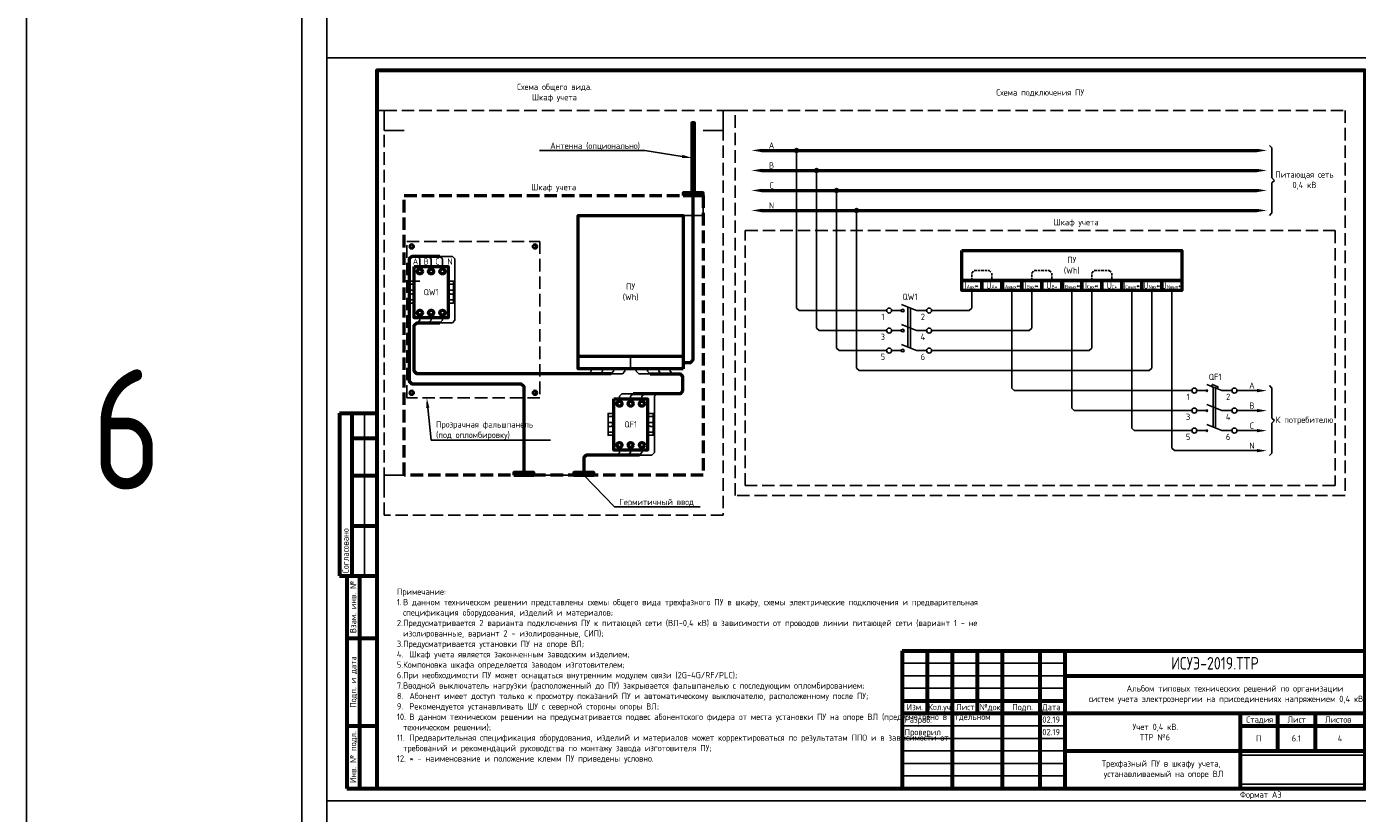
# Model space of a CAD drawing. Header units: millimetres. Extents: x -110 to 4101, y -10868 to 110.
# Tile 71 of 90: x -110 to 422, y -1897 to -1582. Entities that reach past the tile are written whole.
import ezdxf
from ezdxf import colors
from ezdxf.entities.mleader import LeaderData, LeaderLine
from ezdxf.enums import TextEntityAlignment as Align
from ezdxf.math import Vec2, Vec3

# ---------------------------------------------------------------- set-up
doc = ezdxf.new("R2010")
doc.units = ezdxf.units.MM
doc.linetypes.add('GOST2.303 4', pattern=[7, 5, -2, 0])
doc.layers.add('01.Вспомогательный_слой', color=1, linetype='Continuous', plot=False)
doc.layers.add('Формат', color=7, linetype='Continuous', lineweight=25)
doc.layers.add('Формат @ 1', color=7, linetype='Continuous', lineweight=25)
doc.styles.add('ЭП', font='GOST.TTF')
picture_1 = doc.add_image_def('image3.png', size_in_pixel=(587, 136))

# ---------------------------------------------------------------- blocks, each defined once
blk = doc.blocks.new('*U75')
at = {"layer": 'Формат', "color": 7, "linetype": 'Continuous', "lineweight": 60}
for p, q in [((-205, 150), (-190, 150)), ((-205, 150), (-205, 85)), ((-200, 150), (-200, 85)), ((-200, 140), (-190, 140)), ((-200, 125), (-190, 125)), ((-200, 105), (-190, 105)), ((-205, 85), (-197, 85)), ((-202, 85), (-190, 85)), ((-202, 85), (-202, 0)), ((-197, 85), (-197, 0)), ((-202, 60), (-190, 60)), ((20, 55), (205, 55)), ((20, 55), (20, 0)), ((30, 55), (30, 30)), ((40, 55), (40, 0)), ((50, 55), (50, 30)), ((60, 55), (60, 0)), ((75, 55), (75, 0)), ((85, 55), (85, 0)), ((85, 45), (205, 45)), ((20, 35), (85, 35)), ((20, 30), (205, 30)), ((155, 30), (155, 0)), ((170, 30), (170, 15)), ((185, 30), (185, 15)), ((-202, 25), (-190, 25)), ((155, 25), (205, 25)), ((85, 15), (205, 15)), ((-202, 0), (-190, 0))]:
    blk.add_line(p, q, dxfattribs=at)
at = {"layer": 'Формат', "color": 7, "linetype": 'Continuous', "lineweight": 25}
for p, q in [((-195, 150), (-195, 85)), ((20, 50), (85, 50)), ((20, 45), (85, 45)), ((20, 40), (85, 40)), ((20, 25), (85, 25)), ((20, 20), (85, 20)), ((20, 15), (85, 15)), ((20, 10), (85, 10)), ((20, 5), (85, 5))]:
    blk.add_line(p, q, dxfattribs=at)
blk.add_lwpolyline([(-210, -5), (210, -5), (210, 292), (-210, 292)], close=True, dxfattribs=at)
at = {"layer": 'Формат', "color": 7, "linetype": 'Continuous', "lineweight": 60}
blk.add_lwpolyline([(-190, 0), (205, 0), (205, 287), (-190, 287)], close=True, dxfattribs=at)
at = {"layer": 'Формат', "color": 7, "linetype": 'Continuous', "lineweight": 25, "style": 'ЭП'}
blk.add_text('Согласовано', height=2.5, rotation=90, dxfattribs=at).set_placement((-202.5, 86), align=Align.MIDDLE_LEFT)
for s, p in [('Взам. инв. №', (-199.5, 72.5)), ('Подп. и дата', (-199.5, 42.5)), ('Инв. № подл.', (-199.5, 12.5))]:
    blk.add_text(s, height=2.5, rotation=90, dxfattribs=at).set_placement(p, align=Align.MIDDLE_CENTER)
for s, p in [('Изм.', (21.81, 31.25)), ('Кол.уч.', (30.38, 31.25)), ('Лист', (41.54, 31.25)), ('№док.', (50.89, 31.24)), ('Подп.', (63.99, 31.25)), ('Дата', (75.95, 31.25)), ('Стадия', (157.47, 26.25)), ('Лист', (173.99, 26.25)), ('Листов', (188.99, 26.25))]:
    blk.add_text(s, height=2.5, dxfattribs=at).set_placement(p)
at = {"layer": 'Формат', "color": 7, "linetype": 'Continuous', "lineweight": 25, "style": 'ЭП', "flags": 8}
for tag, p in [('СОГЛ_ФИО_1', (-197.5, 106)), ('СОГЛ_ФИО_2', (-192.5, 106)), ('СОГЛ_ДОЛЖ_1', (-197.5, 86)), ('СОГЛ_ДОЛЖ_2', (-192.5, 86))]:
    blk.add_attdef(tag, text='', height=2.5, rotation=90, dxfattribs=at).set_placement(p, align=Align.MIDDLE_LEFT)
for tag, height, p in [('ОБОЗНАЧЕНИЕ', 5, (145, 50)), ('ОБЪЕКТ', 2.5, (145, 37.5)), ('НАИМЕНОВАНИЕ', 2.5, (120, 22.5)), ('Стадия', 2.5, (162.5, 20)), ('Лист', 2.5, (177.5, 20)), ('Листов', 2.5, (195, 20)), ('НАИМ_ИЗОБРАЖЕНИЙ', 2.5, (120, 7.5))]:
    blk.add_attdef(tag, text='', height=height, dxfattribs=at).set_placement(p, align=Align.MIDDLE_CENTER)
for tag, p in [('изм.№', (21, 37.5)), ('изм.уч.', (31, 37.5)), ('изм.лист', (41, 37.5)), ('изм.№_док.', (50.5, 37.5)), ('изм_дата', (76, 37.5)), ('Должн_1', (21, 27.5)), ('ФИО_1', (41, 27.5)), ('дата_1', (76, 27.5)), ('ДОЛЖН_2', (21, 22.5)), ('ФИО_2', (41, 22.5)), ('дата_2', (76, 22.5)), ('Должн_3', (21, 17.5)), ('ФИО_3', (41, 17.5)), ('дата_3', (76, 17.5)), ('ДОЛЖН_4', (21, 12.5)), ('ФИО_4', (41, 12.5)), ('дата_4', (76, 12.5)), ('ДОЛЖН_5', (21, 7.5)), ('ФИО_5', (41, 7.5)), ('дата_5', (76, 7.5)), ('ДОЛЖН_6', (21, 2.5)), ('ФИО_6', (41, 2.5)), ('дата_6', (76, 2.5)), ('ФОРМ.ЛИСТА', (155, -2.5))]:
    blk.add_attdef(tag, text='', height=2.5, dxfattribs=at).set_placement(p, align=Align.MIDDLE_LEFT)
blk.add_attdef('N_ИНВ', text='', height=2.5, rotation=90, dxfattribs=at).set_placement((-193.5, 12.5), align=Align.MIDDLE_CENTER)
at = {"ltscale": 0.2}
image = blk.add_image(picture_1, insert=(155, 1.71), size_in_units=(50, 11.58), dxfattribs=at)
image.dxf.flags = 7

msp = doc.modelspace()

# ---------------------------------------------------------------- hatches: boundary and pattern name
h = msp.add_hatch(color=256)
h.dxf.hatch_style = 1
edge = h.paths.add_edge_path()
edge.add_arc((197.75, -1632), 0.75, 0, 360)
h = msp.add_hatch(color=256)
h.dxf.hatch_style = 1
edge = h.paths.add_edge_path()
edge.add_arc((205.75, -1640), 0.75, 0, 360)
h = msp.add_hatch(color=256)
h.dxf.hatch_style = 1
edge = h.paths.add_edge_path()
edge.add_arc((213.75, -1648), 0.75, 0, 360)
h = msp.add_hatch(color=256)
h.dxf.hatch_style = 1
edge = h.paths.add_edge_path()
edge.add_arc((221.75, -1656), 0.75, 0, 360)

# ---------------------------------------------------------------- linework, layer by layer
for p, q in [((387.75, -1643), (388.75, -1644)), ((387.75, -1645), (388.75, -1644)), ((387.75, -1739), (388.75, -1740)), ((387.75, -1741), (388.75, -1740))]:
    msp.add_line(p, q)
at = {"ltscale": 0.2}
msp.add_lwpolyline([(-110, -10868), (2120, -10868), (2120, 110), (-110, 110)], close=True, dxfattribs=at)
at = {"lineweight": 50}
for points in [[(156.938, -1649), (156.938, -1621), (155.938, -1621), (155.938, -1649)], [(152.438, -1650), (160.438, -1650), (160.438, -1649), (152.438, -1649)], [(152.438, -1719.25), (110.438, -1719.25), (110.438, -1658), (152.438, -1658)], [(44.938, -1678.375), (58.438, -1678.375), (58.438, -1698.875), (44.938, -1698.875)], [(124.688, -1731.25), (138.187, -1731.25), (138.187, -1751.75), (124.688, -1751.75)], [(84.688, -1761.75), (92.688, -1761.75), (92.688, -1760.75), (84.688, -1760.75)], [(108.688, -1761.75), (116.688, -1761.75), (116.688, -1760.75), (108.688, -1760.75)]]:
    msp.add_lwpolyline(points, close=True, dxfattribs=at)
for points in [[(183.75, -1632), (381.75, -1632)], [(183.75, -1640), (381.75, -1640)], [(183.75, -1648), (381.75, -1648)], [(152.438, -1716.75), (155.438, -1716.75), (156.438, -1715.75), (156.438, -1650)], [(183.75, -1656), (381.75, -1656)], [(55.188, -1674.375), (47.688, -1674.375), (43.938, -1674.375), (42.938, -1675.375), (42.938, -1724.25), (43.938, -1725.25), (87.688, -1725.25), (88.688, -1726.25), (88.688, -1760.75)], [(123.641, -1721.25), (45.938, -1721.25), (44.938, -1720.25), (44.938, -1701.875), (45.938, -1700.875), (55.188, -1700.875)], [(110.438, -1714.25), (152.438, -1714.25)], [(139.187, -1721.25), (151.187, -1721.25), (152.187, -1722.25), (152.187, -1728.25), (151.187, -1729.25), (132.438, -1729.25)], [(134.938, -1753.75), (113.688, -1753.75), (112.688, -1754.75), (112.688, -1760.75)]]:
    msp.add_lwpolyline(points, dxfattribs=at)
for points in [[(197.75, -1632), (197.75, -1695), (198.75, -1696), (233.75, -1696)], [(386.75, -1630), (387.75, -1631), (387.75, -1643)], [(205.75, -1640), (205.75, -1703), (206.75, -1704), (233.75, -1704)], [(213.75, -1648), (213.75, -1711), (214.75, -1712), (233.75, -1712)], [(387.75, -1645), (387.75, -1657), (386.75, -1658)], [(221.75, -1656), (221.75, -1719), (222.75, -1720), (233.75, -1720)], [(43.655, -1670.375), (43.23, -1669.951), (43.513, -1669.668), (43.938, -1670.092)], [(43.938, -1670.092), (44.362, -1669.668), (44.645, -1669.951), (44.22, -1670.375)], [(93.188, -1670.092), (92.763, -1669.668), (92.48, -1669.951), (92.905, -1670.375)], [(93.47, -1670.375), (93.895, -1669.951), (93.612, -1669.668), (93.188, -1670.092)], [(43.938, -1670.658), (43.513, -1671.082), (43.23, -1670.799), (43.655, -1670.375)], [(44.22, -1670.375), (44.645, -1670.799), (44.362, -1671.082), (43.938, -1670.658)], [(92.905, -1670.375), (92.48, -1670.799), (92.763, -1671.082), (93.188, -1670.658)], [(93.188, -1670.658), (93.612, -1671.082), (93.895, -1670.799), (93.47, -1670.375)], [(44.938, -1684.25), (42.688, -1684.25), (42.688, -1693), (44.938, -1693)], [(44.938, -1685.5), (42.688, -1685.5), (42.688, -1691.75), (44.938, -1691.75)], [(58.438, -1684.25), (60.688, -1684.25), (60.688, -1693), (58.438, -1693)], [(58.438, -1685.5), (60.688, -1685.5), (60.688, -1691.75), (58.438, -1691.75)], [(43.75, -1687.812), (42.688, -1687.812)], [(43.75, -1689.438), (42.688, -1689.438)], [(59.625, -1687.812), (60.688, -1687.812)], [(59.625, -1689.438), (60.688, -1689.438)], [(233.75, -1720), (338.75, -1720), (339.75, -1719), (339.75, -1688)], [(251.75, -1696), (266.75, -1696), (267.75, -1695), (267.75, -1688)], [(251.75, -1704), (290.75, -1704), (291.75, -1703), (291.75, -1688)], [(251.75, -1712), (314.75, -1712), (315.75, -1711), (315.75, -1688)], [(283.75, -1688), (283.75, -1727), (284.75, -1728), (355.75, -1728)], [(355.75, -1736), (308.75, -1736), (307.75, -1735), (307.75, -1688)], [(355.75, -1744), (332.75, -1744), (331.75, -1743), (331.75, -1688)], [(355.75, -1752), (348.75, -1752), (347.75, -1751), (347.75, -1688)], [(110.438, -1714.25), (110.438, -1719.25)], [(43.938, -1728.592), (43.513, -1728.168), (43.23, -1728.451), (43.655, -1728.875)], [(44.22, -1728.875), (44.645, -1728.451), (44.362, -1728.168), (43.938, -1728.592)], [(92.905, -1728.875), (92.48, -1728.451), (92.763, -1728.168), (93.188, -1728.592)], [(93.188, -1728.592), (93.612, -1728.168), (93.895, -1728.451), (93.47, -1728.875)], [(361.396, -1727.646), (362.104, -1728.354)], [(361.396, -1728.354), (362.104, -1727.646)], [(373.75, -1728), (381.75, -1728)], [(386.75, -1726), (387.75, -1727), (387.75, -1739)], [(43.655, -1728.875), (43.23, -1729.299), (43.513, -1729.582), (43.938, -1729.158)], [(43.938, -1729.158), (44.362, -1729.582), (44.645, -1729.299), (44.22, -1728.875)], [(93.188, -1729.158), (92.763, -1729.582), (92.48, -1729.299), (92.905, -1728.875)], [(93.47, -1728.875), (93.895, -1729.299), (93.612, -1729.582), (93.188, -1729.158)], [(124.688, -1737.125), (122.438, -1737.125), (122.438, -1745.875), (124.688, -1745.875)], [(124.688, -1738.375), (122.438, -1738.375), (122.438, -1744.625), (124.688, -1744.625)], [(138.187, -1737.125), (140.438, -1737.125), (140.438, -1745.875), (138.187, -1745.875)], [(138.187, -1738.375), (140.438, -1738.375), (140.438, -1744.625), (138.187, -1744.625)], [(361.396, -1735.646), (362.104, -1736.354)], [(361.396, -1736.354), (362.104, -1735.646)], [(381.75, -1736), (373.75, -1736)], [(123.5, -1740.688), (122.438, -1740.688)], [(123.5, -1742.313), (122.438, -1742.313)], [(139.375, -1740.688), (140.438, -1740.688)], [(139.375, -1742.313), (140.438, -1742.313)], [(361.396, -1743.646), (362.104, -1744.354)], [(361.396, -1744.354), (362.104, -1743.646)], [(381.75, -1744), (373.75, -1744)], [(387.75, -1741), (387.75, -1753), (386.75, -1754)], [(381.75, -1752), (355.75, -1752)]]:
    msp.add_lwpolyline(points)
at = {"linetype": 'GOST2.303 4', "lineweight": 50}
msp.add_lwpolyline([(40.938, -1650), (160.438, -1650), (160.438, -1761.75), (40.938, -1761.75)], close=True, dxfattribs=at)
at = {"linetype": 'GOST2.303 4'}
for points in [[(177.25, -1664), (413, -1664), (413, -1765.955), (177.25, -1765.955)], [(41.938, -1668.375), (95.188, -1668.375), (95.188, -1730.875), (41.938, -1730.875)]]:
    msp.add_lwpolyline(points, close=True, dxfattribs=at)
at = {"ltscale": 0.2}
for points in [[(47.188, -1678.375), (47.188, -1675.375), (46.188, -1674.375), (46.188, -1674.375)], [(51.688, -1678.375), (51.688, -1675.375), (50.688, -1674.375), (50.688, -1674.375)], [(61.188, -1698.875), (61.188, -1675.375), (60.188, -1674.375), (55.188, -1674.375)], [(56.188, -1678.375), (56.188, -1675.375), (55.188, -1674.375), (55.188, -1674.375)], [(239.75, -1695.5), (239.75, -1696.5)], [(47.188, -1698.875), (47.188, -1699.875), (46.188, -1700.875), (46.188, -1700.875)], [(51.688, -1698.875), (51.688, -1699.875), (50.688, -1700.875), (50.688, -1700.875)], [(61.188, -1698.875), (61.188, -1699.875), (60.188, -1700.875), (55.188, -1700.875)], [(56.188, -1698.875), (56.188, -1699.875), (55.188, -1700.875), (55.188, -1700.875)], [(239.75, -1703.5), (239.75, -1704.5)], [(239.75, -1711.5), (239.75, -1712.5)], [(115.641, -1719.25), (115.641, -1720.25), (114.641, -1721.25), (114.641, -1721.25)], [(120.141, -1719.25), (120.141, -1720.25), (119.141, -1721.25), (119.141, -1721.25)], [(129.141, -1719.25), (129.141, -1720.25), (128.141, -1721.25), (123.641, -1721.25)], [(124.641, -1719.25), (124.641, -1720.25), (123.641, -1721.25), (123.641, -1721.25)], [(133.687, -1719.25), (133.687, -1720.25), (134.687, -1721.25), (139.187, -1721.25)], [(138.187, -1719.25), (138.187, -1720.25), (139.187, -1721.25), (139.187, -1721.25)], [(142.687, -1719.25), (142.687, -1720.25), (143.687, -1721.25), (143.687, -1721.25)], [(147.187, -1719.25), (147.187, -1720.25), (148.187, -1721.25), (148.187, -1721.25)], [(126.938, -1731.25), (126.938, -1730.25), (127.938, -1729.25), (127.938, -1729.25)], [(127.938, -1729.25), (132.438, -1729.25)], [(131.438, -1731.25), (131.438, -1730.25), (132.438, -1729.25), (132.438, -1729.25)], [(135.938, -1731.25), (135.938, -1730.25), (136.938, -1729.25), (136.938, -1729.25)], [(140.938, -1751.75), (140.938, -1730.25), (141.938, -1729.25), (141.938, -1729.25)], [(126.938, -1751.75), (126.938, -1752.75), (125.938, -1753.75), (125.938, -1753.75)], [(131.438, -1751.75), (131.438, -1752.75), (130.438, -1753.75), (130.438, -1753.75)], [(140.938, -1751.75), (140.938, -1752.75), (139.938, -1753.75), (134.938, -1753.75)], [(135.938, -1751.75), (135.938, -1752.75), (134.938, -1753.75), (134.938, -1753.75)]]:
    msp.add_lwpolyline(points, dxfattribs=at)
at = {"lineweight": 50, "ltscale": 2}
for points in [[(263.75, -1672), (351.75, -1672), (351.75, -1684), (263.75, -1684)], [(263.75, -1672), (351.75, -1672), (351.75, -1688), (263.75, -1688)], [(263.75, -1684), (271.75, -1684), (271.75, -1688), (263.75, -1688)], [(271.75, -1684), (279.75, -1684), (279.75, -1688), (271.75, -1688)], [(279.75, -1684), (287.75, -1684), (287.75, -1688), (279.75, -1688)], [(287.75, -1684), (295.75, -1684), (295.75, -1688), (287.75, -1688)], [(295.75, -1684), (303.75, -1684), (303.75, -1688), (295.75, -1688)], [(303.75, -1684), (311.75, -1684), (311.75, -1688), (303.75, -1688)], [(311.75, -1684), (319.75, -1684), (319.75, -1688), (311.75, -1688)], [(319.75, -1684), (327.75, -1684), (327.75, -1688), (319.75, -1688)], [(327.75, -1684), (335.75, -1684), (335.75, -1688), (327.75, -1688)], [(335.75, -1684), (343.75, -1684), (343.75, -1688), (335.75, -1688)], [(343.75, -1684), (351.75, -1684), (351.75, -1688), (343.75, -1688)]]:
    msp.add_lwpolyline(points, close=True, dxfattribs=at)
at = {"linetype": 'GOST2.303 4', "ltscale": 0.2}
for points in [[(267.75, -1684), (267.75, -1681), (268.75, -1680), (274.75, -1680), (275.75, -1681), (275.75, -1684)], [(291.75, -1684), (291.75, -1681), (292.75, -1680), (298.75, -1680), (299.75, -1681), (299.75, -1684)], [(315.75, -1684), (315.75, -1681), (316.75, -1680), (322.75, -1680), (323.75, -1681), (323.75, -1684)]]:
    msp.add_lwpolyline(points, dxfattribs=at)
at = {"ltscale": 2}
for points in [[(235.75, -1696), (239.75, -1696)], [(239.75, -1693.515), (245.75, -1696)], [(242.25, -1694.55), (242.25, -1710.55)], [(243.25, -1694.964), (243.25, -1710.964)], [(249.75, -1696), (245.75, -1696)], [(239.75, -1701.515), (245.75, -1704)], [(235.75, -1704), (239.75, -1704)], [(249.75, -1704), (245.75, -1704)], [(235.75, -1712), (239.75, -1712)], [(239.75, -1709.515), (245.75, -1712)], [(249.75, -1712), (245.75, -1712)], [(357.75, -1728), (361.75, -1728)], [(361.75, -1725.515), (367.75, -1728)], [(364.25, -1726.55), (364.25, -1742.55)], [(365.25, -1726.964), (365.25, -1742.964)], [(371.75, -1728), (367.75, -1728)], [(361.75, -1733.515), (367.75, -1736)], [(357.75, -1736), (361.75, -1736)], [(371.75, -1736), (367.75, -1736)], [(357.75, -1744), (361.75, -1744)], [(361.75, -1741.515), (367.75, -1744)], [(371.75, -1744), (367.75, -1744)]]:
    msp.add_lwpolyline(points, dxfattribs=at)
msp.add_lwpolyline([(363.641, -1726.298), (365.859, -1727.217), (366.165, -1726.477), (363.947, -1725.559)], close=True, dxfattribs=at)
for centre, radius in [((197.75, -1632), 0.75), ((205.75, -1640), 0.75), ((213.75, -1648), 0.75), ((221.75, -1656), 0.75), ((234.75, -1696), 1), ((250.75, -1696), 1), ((234.75, -1704), 1), ((250.75, -1704), 1), ((234.75, -1712), 1), ((250.75, -1712), 1), ((356.75, -1728), 1), ((372.75, -1728), 1), ((356.75, -1736), 1), ((372.75, -1736), 1), ((356.75, -1744), 1), ((372.75, -1744), 1)]:
    msp.add_circle(centre, radius, dxfattribs=at)
for centre in [(43.938, -1670.375), (93.188, -1670.375), (43.938, -1728.875), (93.188, -1728.875)]:
    msp.add_circle(centre, 1)
at = {"lineweight": 50}
for centre in [(47.188, -1680.375), (51.688, -1680.375), (56.188, -1680.375), (47.188, -1696.875), (51.688, -1696.875), (56.188, -1696.875), (126.938, -1733.25), (131.438, -1733.25), (135.938, -1733.25), (126.938, -1749.75), (131.438, -1749.75), (135.938, -1749.75)]:
    msp.add_circle(centre, 1, dxfattribs=at)
at = {"ltscale": 0.2}
for centre in [(240.25, -1696), (240.25, -1704), (240.25, -1712)]:
    msp.add_circle(centre, 0.5, dxfattribs=at)
for centre, start, end in [((43.75, -1688.625), 270, 90), ((59.625, -1688.625), 90, 270), ((123.5, -1741.5), 270, 90), ((139.375, -1741.5), 90, 270)]:
    msp.add_arc(centre, 0.812, start, end)
for points in [[(183.75, -1631.333), (183.75, -1632.667), (179.75, -1632)], [(381.75, -1631.333), (381.75, -1632.667), (385.75, -1632)], [(183.75, -1639.333), (183.75, -1640.667), (179.75, -1640)], [(381.75, -1639.333), (381.75, -1640.667), (385.75, -1640)], [(183.75, -1647.333), (183.75, -1648.667), (179.75, -1648)], [(381.75, -1647.333), (381.75, -1648.667), (385.75, -1648)], [(183.75, -1655.333), (183.75, -1656.667), (179.75, -1656)], [(381.75, -1655.333), (381.75, -1656.667), (385.75, -1656)], [(381.75, -1727.333), (381.75, -1728.667), (385.75, -1728)], [(381.75, -1735.333), (381.75, -1736.667), (385.75, -1736)], [(381.75, -1743.333), (381.75, -1744.667), (385.75, -1744)], [(381.75, -1751.333), (381.75, -1752.667), (385.75, -1752)]]:
    msp.add_solid(points)
at = {"layer": '01.Вспомогательный_слой', "ltscale": 0.2}
msp.add_lwpolyline([(0, 0), (2040, 0), (2040, -10788), (0, -10788)], close=True, dxfattribs=at)
at = {"layer": '01.Вспомогательный_слой'}
for points in [[(10, -1575), (10, -1595)], [(30, -1600), (30, -1616), (38, -1616)], [(32.937, -1616), (32.937, -1624), (40.938, -1624)], [(168.438, -1616), (168.438, -1624), (160.438, -1624)], [(168.438, -1616), (173.25, -1616)], [(160.438, -1650), (160.438, -1658), (152.438, -1658)], [(131.438, -1719.25), (131.438, -1714.25)], [(32.937, -1769.75), (32.937, -1761.75), (40.938, -1761.75)], [(10, -1892), (10, -1912)]]:
    msp.add_lwpolyline(points, dxfattribs=at)
at = {"layer": '01.Вспомогательный_слой', "linetype": 'GOST2.303 4'}
for points in [[(32.937, -1616), (168.438, -1616), (168.438, -1777.75), (32.937, -1777.75)], [(173.25, -1616), (417, -1616), (417, -1769.955), (173.25, -1769.955)]]:
    msp.add_lwpolyline(points, close=True, dxfattribs=at)
at = {"layer": '01.Вспомогательный_слой', "ltscale": 0.2}
for points in [[(47.188, -1684.25), (40.938, -1684.25)], [(129.188, -1719.25), (133.687, -1719.25)]]:
    msp.add_lwpolyline(points, dxfattribs=at)

# ---------------------------------------------------------------- block references
at = {"layer": 'Формат @ 1', "color": 0, "ltscale": 0.7}
ref = msp.add_blockref('*U75', (220, -1887), dxfattribs=at)
ref.add_attrib('ОБОЗНАЧЕНИЕ', 'ИСУЭ-2019.ТТР', dxfattribs={"layer": 'Формат', "color": 7, "linetype": 'Continuous', "lineweight": 25, "height": 5, "style": 'ЭП', "flags": 8}).set_placement((365, -1837), align=Align.MIDDLE_CENTER)
ref.add_attrib('Стадия', 'П', dxfattribs={"layer": 'Формат', "color": 7, "linetype": 'Continuous', "lineweight": 25, "height": 2.5, "style": 'ЭП', "flags": 8}).set_placement((382.5, -1867), align=Align.MIDDLE_CENTER)
ref.add_attrib('Лист', '6.1', dxfattribs={"layer": 'Формат', "color": 7, "linetype": 'Continuous', "lineweight": 25, "height": 2.5, "style": 'ЭП', "flags": 8}).set_placement((397.5, -1867), align=Align.MIDDLE_CENTER)
ref.add_attrib('Листов', '4', dxfattribs={"layer": 'Формат', "color": 7, "linetype": 'Continuous', "lineweight": 25, "height": 2.5, "style": 'ЭП', "flags": 8}).set_placement((415, -1867), align=Align.MIDDLE_CENTER)
ref.add_attrib('ОБЪЕКТ_001', 'Альбом типовых технических решений по организации', (329.689, -1848.31), dxfattribs={"layer": 'Формат', "color": 7, "linetype": 'Continuous', "lineweight": 25, "height": 2.5, "style": 'ЭП', "flags": 8})
ref.add_attrib('НАИМЕНОВАНИЕ_001', 'Учет 0,4 кВ.', (332.054, -1863.667), dxfattribs={"layer": 'Формат', "color": 7, "linetype": 'Continuous', "lineweight": 25, "height": 2.5, "style": 'ЭП', "flags": 8})
ref.add_attrib('НАИМ_ИЗОБРАЖЕНИЙ_001', 'Трехфазный ПУ в шкафу учета,', (319.773, -1878.31), dxfattribs={"layer": 'Формат', "color": 7, "linetype": 'Continuous', "lineweight": 25, "height": 2.5, "style": 'ЭП', "flags": 8})
ref.add_attrib('Должн_1', 'Разраб.', dxfattribs={"layer": 'Формат', "color": 7, "linetype": 'Continuous', "lineweight": 25, "height": 2.5, "style": 'ЭП', "flags": 8}).set_placement((241, -1859.5), align=Align.MIDDLE_LEFT)
ref.add_attrib('ДОЛЖН_2', 'Проверил', dxfattribs={"layer": 'Формат', "color": 7, "linetype": 'Continuous', "lineweight": 25, "height": 2.5, "style": 'ЭП', "flags": 8}).set_placement((241, -1864.5), align=Align.MIDDLE_LEFT)
ref.add_attrib('дата_1', '02.19', dxfattribs={"layer": 'Формат', "color": 7, "linetype": 'Continuous', "lineweight": 25, "height": 2.5, "style": 'ЭП', "flags": 8}).set_placement((296, -1859.5), align=Align.MIDDLE_LEFT)
ref.add_attrib('дата_2', '02.19', dxfattribs={"layer": 'Формат', "color": 7, "linetype": 'Continuous', "lineweight": 25, "height": 2.5, "style": 'ЭП', "flags": 8}).set_placement((296, -1864.5), align=Align.MIDDLE_LEFT)
ref.add_attrib('ФОРМ.ЛИСТА', 'Формат А3', dxfattribs={"layer": 'Формат', "color": 7, "linetype": 'Continuous', "lineweight": 25, "height": 2.5, "style": 'ЭП', "flags": 8}).set_placement((375, -1889.5), align=Align.MIDDLE_LEFT)
ref.add_attrib('ОБЪЕКТ_002', 'систем учета электроэнергии на присоединениях напряжением 0,4 кВ и выше', (314.554, -1852.477), dxfattribs={"layer": 'Формат', "color": 7, "linetype": 'Continuous', "lineweight": 25, "height": 2.5, "style": 'ЭП'})
ref.add_attrib('НАИМЕНОВАНИЕ_002', 'ТТР №6', (335, -1867.833), dxfattribs={"layer": 'Формат', "color": 7, "linetype": 'Continuous', "lineweight": 25, "height": 2.5, "style": 'ЭП'})
ref.add_attrib('НАИМ_ИЗОБРАЖЕНИЙ_002', 'устанавливаемый на опоре ВЛ', (320.536, -1882.477), dxfattribs={"layer": 'Формат', "color": 7, "linetype": 'Continuous', "lineweight": 25, "height": 2.5, "style": 'ЭП'})

# ---------------------------------------------------------------- texts
at = {"char_height": 2.5, "style": 'ЭП'}
for s, insert, width, attachment_point in [('Схема общего вида. \\PШкаф учета', (100.987, -1609), 115.40156, 5), ('Схема подключения ПУ', (295.125, -1609), 64.53147, 5), ('A', (187.75, -1630), 4, 5), ('B', (187.75, -1638), 4, 5), ('Питающая сеть ^J0,4 кВ', (400.75, -1644), 24, 5), ('Шкаф учета', (100.688, -1647), 64.53147, 5), ('C', (187.75, -1646), 4, 5), ('N', (187.75, -1654), 4, 5), ('Шкаф учета', (309.5, -1661), 64.53147, 5), ('A', (45.438, -1676.375), 4, 5), ('B', (49.688, -1676.375), 4, 5), ('C', (54.188, -1676.375), 4, 5), ('N', (59.188, -1676.375), 4, 5), ('ПУ \\P(Wh)', (307.75, -1678), 88, 5), ('ПУ \\P(Wh)', (131.438, -1688.625), 42, 5), ('I{\\H0.6x;Aвх}*', (267.75, -1686), 8, 5), ('U{\\H0.6x;A*}', (275.75, -1686), 8, 5), ('I{\\H0.6x;Aвых\\H1.6667x;*}', (283.75, -1686), 8, 5), ('I{\\H0.6x;Bвх}*', (291.75, -1686), 8, 5), ('U{\\H0.6x;B*}', (299.75, -1686), 8, 5), ('I{\\H0.6x;Bвых\\H1.6667x;*}', (307.75, -1686), 8, 5), ('I{\\H0.6x;Cвх}*', (315.75, -1686), 8, 5), ('U{\\H0.6x;C*}', (323.75, -1686), 8, 5), ('I{\\H0.6x;Cвых\\H1.6667x;*}', (331.75, -1686), 8, 5), ('U{\\H0.6x;Nвх}*', (339.75, -1686), 8, 5), ('U{\\H0.6x;Nвых}*', (347.75, -1686), 8, 5), ('QW1', (51.688, -1688.625), 13.5, 5), ('QW1', (243.056, -1690.518), 10, 5), ('1', (232.25, -1698.5), 5, 5), ('2', (248.25, -1698.5), 5, 5), ('3', (232.25, -1706.5), 5, 5), ('4', (248.25, -1706.5), 5, 5), ('5', (232.25, -1714.5), 5, 5), ('6', (248.25, -1714.5), 5, 5), ('QF1', (365.056, -1722.518), 10, 5), ('A', (379.75, -1726), 4, 5), ('1', (354.25, -1730.5), 5, 5), ('2', (370.25, -1730.5), 5, 5), ('B', (379.75, -1734), 4, 5), ('3', (354.25, -1738.5), 5, 5), ('4', (370.25, -1738.5), 5, 5), ('К потребителю', (400.75, -1740), 24, 5), ('QF1', (131.438, -1741.5), 13.5, 5), ('C', (379.75, -1742), 4, 5), ('5', (354.25, -1746.5), 5, 5), ('6', (370.25, -1746.5), 5, 5), ('N', (379.75, -1750), 4, 5), ('Примечание:\\P\\pi-2.5,l2.5,t2.5,5,147.5;1.^IВ данном техническом решении представлены схемы общего вида трехфазного ПУ в шкафу, схемы электрические подключения и предварительная \\P\\pi0,t5,147.5;спецификация оборудования, изделий и материалов;\\P\\pi-2.5,t2.5,5,147.5;2.^IПредусматривается 2 варианта подключения ПУ к питающей сети (ВЛ-0,4 кВ) в зависимости от проводов линии питающей сети (вариант 1 - не \\P\\pi0,t5,147.5;изолированные, вариант 2 - изолированные, СИП);\\P\\pi-2.5,t2.5,5,147.5;3.^IПредусматривается установки ПУ на опоре ВЛ;\\P4.^IШкаф учета является законченным заводским изделием;\\P5.^IКомпоновка шкафа определяется заводом изготовителем;\\P6.^IПри необходимости ПУ может оснащаться внутренним модулем связи ({\\C0;2G-4G/RF/PLC});\\P7.^IВводной выключатель нагрузки (расположенный до ПУ) закрывается фальшпанелью с последующим опломбированием;\\P8.^IАбонент имеет доступ только к просмотру показаний ПУ и автоматическому выключателю, расположенному после ПУ;\\P9.^IРекомендуется устанавливать ШУ с северной стороны опоры ВЛ;\\P\\pt5,147.5;10.^IВ данном техническом решении на предусматривается подвес абонентского фидера от места установки ПУ на опоре ВЛ (предусмотрено в отдельном техническом решении);\\P\\pt2.5,5,147.5;11.^IПредварительная спецификация оборудования, изделий и материалов может корректироваться по результатам ППО и в зависимости от \\P\\pi0,t5,147.5;требований и рекомендаций руководства по монтажу завода изготовителя ПУ;\\P\\pi-2.5,t5;12.^I* - наименование и положение клемм ПУ приведены условно.', (38, -1877), 198, 7)]:
    msp.add_mtext(s, dxfattribs=dict(at, insert=insert, width=width, attachment_point=attachment_point))
at = {"color": 3, "insert": (-70, -1743.5), "char_height": 48, "width": 8, "attachment_point": 5, "style": 'ЭП'}
msp.add_mtext('6', dxfattribs=at)

# ---------------------------------------------------------------- leaders
ml = msp.add_multileader_mtext('Standard')
ml.set_content('{\\C256;Антенна (опционально)}', color=250, style='ЭП')
ml.set_leader_properties()
ml.build(insert=Vec2(0, 0))
ml.multileader.update_dxf_attribs({"text_left_attachment_type": 5, "text_right_attachment_type": 5, "dogleg_length": 0})
ctx = ml.context
ctx.base_point, ctx.char_height, ctx.plane_origin = Vec3(104.23, -1632.063), 2.5, Vec3(72.678, -1630.336)
ctx.left_attachment, ctx.right_attachment, ctx.text_align_type = 5, 5, 2
notes = []
notes.append((ctx, [(1, (1, 1, 0), (137.158, -1632.063), (-1, 0), 0, [(1, [(155.938, -1635)], 0, [])])]))
ctx.mtext.insert, ctx.mtext.alignment, ctx.mtext.flow_direction = Vec3(135.158, -1628.885), 3, 5
ml = msp.add_multileader_mtext('Standard')
ml.set_content('{\\C256;Прозрачная фальшпанель \\P(под опломбировку)}', color=250, style='ЭП')
ml.set_leader_properties()
ml.build(insert=Vec2(0, 0))
ml.multileader.update_dxf_attribs({"text_left_attachment_type": 5, "text_right_attachment_type": 5, "dogleg_length": 0})
ctx = ml.context
ctx.base_point, ctx.char_height, ctx.plane_origin = Vec3(51.648, -1747.834), 2.5, Vec3(67.096, -1721.855)
ctx.left_attachment, ctx.right_attachment = 5, 5
notes.append((ctx, [(0, (1, 1, 0), (51.648, -1747.834), (1, 0), 0, [(0, [(49.938, -1730.875)], 0, [])])]))
ctx.mtext.insert, ctx.mtext.flow_direction = Vec3(53.648, -1740.277), 5
ml = msp.add_multileader_mtext('Standard')
ml.set_content('{\\C256;Гермитичный ввод}', color=250, style='ЭП')
ml.set_leader_properties()
ml.build(insert=Vec2(0, 0))
ml.multileader.update_dxf_attribs({"text_left_attachment_type": 5, "text_right_attachment_type": 5, "dogleg_length": 0})
ctx = ml.context
ctx.base_point, ctx.char_height, ctx.plane_origin = Vec3(124.934, -1774.501), 2.5, Vec3(71.922, -1730.419)
ctx.left_attachment, ctx.right_attachment = 5, 5
notes.append((ctx, [(0, (1, 1, 0), (124.934, -1774.501), (1, 0), 0, [(1, [(88.688, -1761.75), (112.688, -1761.75)], 0, [])])]))
ctx.mtext.insert, ctx.mtext.flow_direction = Vec3(126.934, -1771.288), 5
for ctx, leaders in notes:
    for number, flags, end, landing, length, lines in leaders:
        leader = LeaderData()
        leader.index, (leader.has_last_leader_line, leader.has_dogleg_vector, leader.attachment_direction) = number, flags
        leader.last_leader_point, leader.dogleg_vector, leader.dogleg_length = Vec3(end), Vec3(landing), length
        for number, points, colour, breaks in lines:
            line = LeaderLine()
            line.index, line.vertices, line.color, line.breaks = number, Vec3.list(points), colors.encode_raw_color(colour), breaks
            leader.lines.append(line)
        ctx.leaders.append(leader)

doc.saveas('drawing.dxf')
